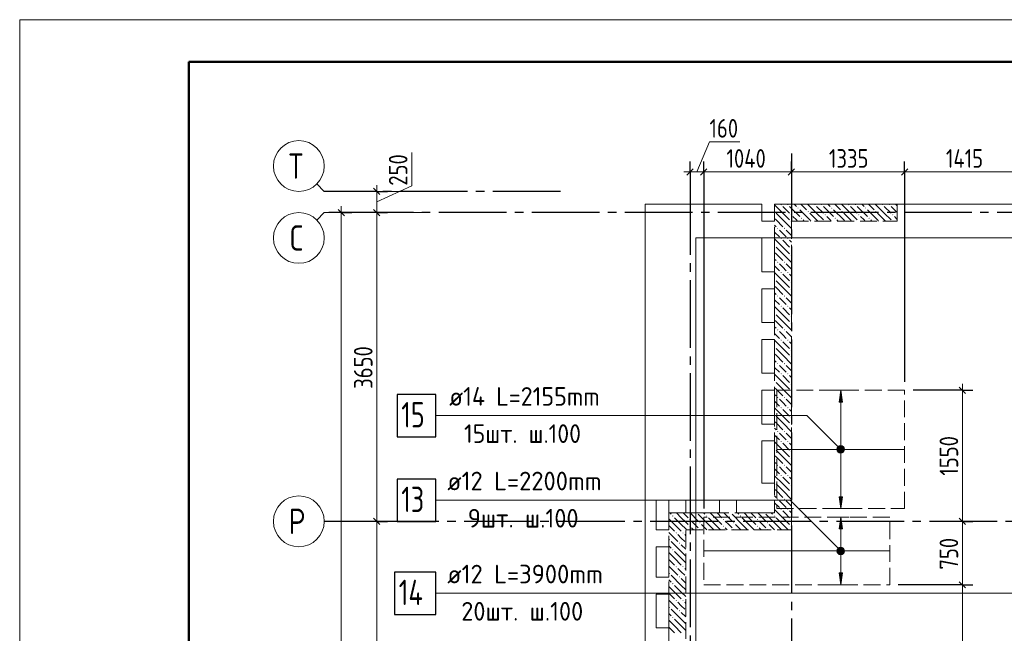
# Model space of a CAD drawing. Header units: millimetres. Extents: x 0 to 43617, y 0 to 59400.
# Tile 28 of 36: x 0 to 11639, y 52147 to 59400. Entities that reach past the tile are written whole.
import ezdxf

# ---------------------------------------------------------------- set-up
doc = ezdxf.new("R2010")
doc.units = ezdxf.units.MM
doc.linetypes.add('______2', pattern=[270, 200, -70])
doc.linetypes.add('______5', pattern=[1100, 800, -100, 100, -100])
for name, color, linetype, lineweight in [('Standard', 7, 'Continuous', 25), ('ДОП Верх по У', 7, 'Continuous', 25), ('Оси', 40, '______5', 18), ('Позиционная метка номер позиции', 7, 'Continuous', 13), ('Примечания', 7, 'Continuous', 25)]:
    doc.layers.add(name, color=color, linetype=linetype, lineweight=lineweight)
doc.layers.add('ЖБ Перекрытие верхний уровень', color=7, linetype='Continuous', lineweight=25, true_color=0xe0e0ff)
doc.layers.add('ЖБ Стена верхний уровень', color=7, linetype='Continuous', lineweight=25, true_color=0x006e00)
doc.styles.add('GOST 2.304-81', font='txt')
doc.styles.add('ISOCPEUR', font='txt')

msp = doc.modelspace()

# ---------------------------------------------------------------- hatches: boundary and pattern name
at = {"layer": 'ДОП Верх по У', "linetype": 'Continuous', "lineweight": 13, "transparency": 33554687}
for points in [[(9726, 54880), (9706, 55020), (9686, 54880)], [(9687, 54352), (9725, 54352), (9706, 54357)], [(9668, 54320), (9743, 54320), (9738, 54339)], [(9668, 54320), (9738, 54339), (9674, 54339)], [(9674, 54301), (9743, 54320), (9668, 54320)], [(9674, 54339), (9738, 54339), (9725, 54352)], [(9674, 54339), (9725, 54352), (9687, 54352)], [(9674, 54301), (9738, 54301), (9743, 54320)], [(9687, 54288), (9738, 54301), (9674, 54301)], [(9687, 54288), (9725, 54288), (9738, 54301)], [(9725, 54288), (9687, 54288), (9706, 54283)], [(9726, 53380), (9706, 53520), (9686, 53380)], [(9668, 53120), (9743, 53120), (9738, 53139)], [(9668, 53120), (9738, 53139), (9674, 53139)], [(9674, 53101), (9743, 53120), (9668, 53120)], [(9674, 53139), (9738, 53139), (9725, 53152)], [(9674, 53139), (9725, 53152), (9687, 53152)], [(9674, 53101), (9738, 53101), (9743, 53120)], [(9687, 53088), (9738, 53101), (9674, 53101)], [(9687, 53152), (9725, 53152), (9706, 53157)], [(9687, 53088), (9725, 53088), (9738, 53101)], [(9725, 53088), (9687, 53088), (9706, 53083)]]:
    msp.add_hatch(color=7, dxfattribs=at).paths.add_polyline_path(points)
for points in [[(9726, 53760), (9706, 53620), (9686, 53760)], [(9726, 52860), (9706, 52720), (9686, 52860)]]:
    msp.add_hatch(color=7, dxfattribs=at).paths.add_polyline_path(points, flags=16)
at = {"layer": 'ЖБ Стена верхний уровень', "linetype": 'Continuous', "lineweight": 18, "transparency": 33554687}
for points in [[(8994, 57213), (9001, 57220), (9007, 57213), (9001, 57207)], [(9074, 57213), (9081, 57220), (9087, 57213), (9081, 57207)], [(9194, 57173), (9201, 57180), (9207, 57173), (9201, 57167)], [(9394, 57213), (9401, 57220), (9407, 57213), (9401, 57207)], [(9474, 57213), (9481, 57220), (9487, 57213), (9481, 57207)], [(9594, 57173), (9601, 57180), (9607, 57173), (9601, 57167)], [(9794, 57213), (9801, 57220), (9807, 57213), (9801, 57207)], [(9874, 57213), (9881, 57220), (9887, 57213), (9881, 57207)], [(9994, 57173), (10001, 57180), (10007, 57173), (10001, 57167)], [(10194, 57213), (10201, 57220), (10207, 57213), (10201, 57207)], [(10274, 57213), (10281, 57220), (10287, 57213), (10281, 57207)], [(8924, 57137), (8927, 57133), (8924, 57130)], [(9114, 57093), (9121, 57100), (9124, 57097), (9124, 57090), (9121, 57087)], [(9124, 57097), (9127, 57093), (9124, 57090)], [(9234, 57053), (9241, 57060), (9247, 57053), (9241, 57047)], [(9314, 57133), (9321, 57140), (9327, 57133), (9321, 57127)], [(9514, 57093), (9521, 57100), (9527, 57093), (9521, 57087)], [(9634, 57053), (9641, 57060), (9647, 57053), (9641, 57047)], [(9714, 57133), (9721, 57140), (9727, 57133), (9721, 57127)], [(9914, 57093), (9921, 57100), (9927, 57093), (9921, 57087)], [(10034, 57053), (10041, 57060), (10047, 57053), (10041, 57047)], [(10114, 57133), (10121, 57140), (10127, 57133), (10121, 57127)], [(10314, 57093), (10321, 57100), (10327, 57093), (10321, 57087)], [(8954, 56933), (8961, 56940), (8967, 56933), (8961, 56927)], [(9034, 56933), (9041, 56940), (9047, 56933), (9041, 56927)], [(9114, 57013), (9121, 57020), (9124, 57017), (9124, 57010), (9121, 57007)], [(8994, 56813), (9001, 56820), (9007, 56813), (9001, 56807)], [(9074, 56813), (9081, 56820), (9087, 56813), (9081, 56807)], [(8924, 56737), (8927, 56733), (8924, 56730)], [(9114, 56693), (9121, 56700), (9124, 56697), (9124, 56690), (9121, 56687)], [(9114, 56613), (9121, 56620), (9124, 56617), (9124, 56610), (9121, 56607)], [(8954, 56533), (8961, 56540), (8967, 56533), (8961, 56527)], [(9034, 56533), (9041, 56540), (9047, 56533), (9041, 56527)], [(8924, 56337), (8927, 56333), (8924, 56330)], [(8994, 56413), (9001, 56420), (9007, 56413), (9001, 56407)], [(9074, 56413), (9081, 56420), (9087, 56413), (9081, 56407)], [(9114, 56293), (9121, 56300), (9124, 56297), (9124, 56290), (9121, 56287)], [(9114, 56213), (9121, 56220), (9124, 56217), (9124, 56210), (9121, 56207)], [(8954, 56133), (8961, 56140), (8967, 56133), (8961, 56127)], [(9034, 56133), (9041, 56140), (9047, 56133), (9041, 56127)], [(8994, 56013), (9001, 56020), (9007, 56013), (9001, 56007)], [(9074, 56013), (9081, 56020), (9087, 56013), (9081, 56007)], [(8924, 55937), (8927, 55933), (8924, 55930)], [(9114, 55893), (9121, 55900), (9124, 55897), (9124, 55890), (9121, 55887)], [(9114, 55813), (9121, 55820), (9124, 55817), (9124, 55810), (9121, 55807)], [(8954, 55733), (8961, 55740), (8967, 55733), (8961, 55727)], [(9034, 55733), (9041, 55740), (9047, 55733), (9041, 55727)], [(8924, 55537), (8927, 55533), (8924, 55530)], [(8994, 55613), (9001, 55620), (9007, 55613), (9001, 55607)], [(9074, 55613), (9081, 55620), (9087, 55613), (9081, 55607)], [(9114, 55493), (9121, 55500), (9124, 55497), (9124, 55490), (9121, 55487)], [(9114, 55413), (9121, 55420), (9124, 55417), (9124, 55410), (9121, 55407)], [(8954, 55333), (8961, 55340), (8967, 55333), (8961, 55327)], [(9034, 55333), (9041, 55340), (9047, 55333), (9041, 55327)], [(8994, 55213), (9001, 55220), (9007, 55213), (9001, 55207)], [(9074, 55213), (9081, 55220), (9087, 55213), (9081, 55207)], [(8924, 55137), (8927, 55133), (8924, 55130)], [(9114, 55093), (9121, 55100), (9124, 55097), (9124, 55090), (9121, 55087)], [(8954, 54933), (8961, 54940), (8967, 54933), (8961, 54927)], [(9034, 54933), (9041, 54940), (9047, 54933), (9041, 54927)], [(9114, 55013), (9121, 55020), (9124, 55017), (9124, 55010), (9121, 55007)], [(8924, 54737), (8927, 54733), (8924, 54730)], [(8994, 54813), (9001, 54820), (9007, 54813), (9001, 54807)], [(9074, 54813), (9081, 54820), (9087, 54813), (9081, 54807)], [(9114, 54693), (9121, 54700), (9124, 54697), (9124, 54690), (9121, 54687)], [(9114, 54613), (9121, 54620), (9124, 54617), (9124, 54610), (9121, 54607)], [(8954, 54533), (8961, 54540), (8967, 54533), (8961, 54527)], [(9034, 54533), (9041, 54540), (9047, 54533), (9041, 54527)], [(8994, 54413), (9001, 54420), (9007, 54413), (9001, 54407)], [(9074, 54413), (9081, 54420), (9087, 54413), (9081, 54407)], [(8924, 54337), (8927, 54333), (8924, 54330)], [(9114, 54293), (9121, 54300), (9124, 54297), (9124, 54290), (9121, 54287)], [(8954, 54133), (8961, 54140), (8967, 54133), (8961, 54127)], [(9034, 54133), (9041, 54140), (9047, 54133), (9041, 54127)], [(9114, 54213), (9121, 54220), (9124, 54217), (9124, 54210), (9121, 54207)], [(8994, 54013), (9001, 54020), (9007, 54013), (9001, 54007)], [(9074, 54013), (9081, 54020), (9087, 54013), (9081, 54007)], [(8924, 53937), (8927, 53933), (8924, 53930)], [(9114, 53893), (9121, 53900), (9124, 53897), (9124, 53890), (9121, 53887)], [(9114, 53813), (9121, 53820), (9124, 53817), (9124, 53810), (9121, 53807)], [(8954, 53733), (8961, 53740), (8967, 53733), (8961, 53727)], [(9034, 53733), (9041, 53740), (9047, 53733), (9041, 53727)], [(8004, 53570), (8001, 53567), (7998, 53570)], [(8404, 53570), (8401, 53567), (8398, 53570)], [(8804, 53570), (8801, 53567), (8798, 53570)], [(8994, 53613), (9001, 53620), (9007, 53613), (9001, 53607)], [(9074, 53613), (9081, 53620), (9087, 53613), (9081, 53607)], [(7714, 53533), (7721, 53540), (7727, 53533), (7721, 53527)], [(7914, 53493), (7921, 53500), (7927, 53493), (7921, 53487)], [(8034, 53453), (8041, 53460), (8047, 53453), (8041, 53447)], [(8114, 53533), (8121, 53540), (8127, 53533), (8121, 53527)], [(8314, 53493), (8321, 53500), (8327, 53493), (8321, 53487)], [(8434, 53453), (8441, 53460), (8447, 53453), (8441, 53447)], [(8514, 53533), (8521, 53540), (8527, 53533), (8521, 53527)], [(8714, 53493), (8721, 53500), (8727, 53493), (8721, 53487)], [(8834, 53453), (8841, 53460), (8847, 53453), (8841, 53447)], [(8914, 53533), (8921, 53540), (8927, 53533), (8921, 53527)], [(9114, 53493), (9121, 53500), (9124, 53497), (9124, 53490), (9121, 53487)], [(7754, 53333), (7761, 53340), (7767, 53333), (7761, 53327)], [(7834, 53333), (7841, 53340), (7847, 53333), (7841, 53327)], [(7914, 53413), (7921, 53420), (7927, 53413), (7921, 53407)], [(8034, 53373), (8041, 53380), (8047, 53373), (8044, 53370), (8038, 53370)], [(8314, 53413), (8321, 53420), (8327, 53413), (8321, 53407)], [(8434, 53373), (8441, 53380), (8447, 53373), (8444, 53370), (8438, 53370)], [(8714, 53413), (8721, 53420), (8727, 53413), (8721, 53407)], [(8834, 53373), (8841, 53380), (8847, 53373), (8844, 53370), (8838, 53370)], [(9114, 53413), (9121, 53420), (9124, 53417), (9124, 53410), (9121, 53407)], [(7674, 53253), (7681, 53260), (7687, 53253), (7681, 53247)], [(7794, 53213), (7801, 53220), (7807, 53213), (7801, 53207)], [(7714, 53133), (7721, 53140), (7727, 53133), (7721, 53127)], [(7674, 52853), (7681, 52860), (7687, 52853), (7681, 52847)], [(7754, 52933), (7761, 52940), (7767, 52933), (7761, 52927)], [(7834, 52933), (7841, 52940), (7847, 52933), (7841, 52927)], [(7714, 52733), (7721, 52740), (7727, 52733), (7721, 52727)], [(7794, 52813), (7801, 52820), (7807, 52813), (7801, 52807)], [(7754, 52533), (7761, 52540), (7767, 52533), (7761, 52527)], [(7834, 52533), (7841, 52540), (7847, 52533), (7841, 52527)], [(7674, 52453), (7681, 52460), (7687, 52453), (7681, 52447)], [(7794, 52413), (7801, 52420), (7807, 52413), (7801, 52407)], [(7714, 52333), (7721, 52340), (7727, 52333), (7721, 52327)]]:
    msp.add_hatch(color=7, dxfattribs=at).paths.add_polyline_path(points, flags=16)
at = {"layer": 'Позиционная метка номер позиции', "linetype": 'Continuous', "lineweight": 13, "transparency": 33554687}
for points in [[(9674, 54288), (9717, 54363), (9663, 54309)], [(9663, 54309), (9717, 54363), (9695, 54363)], [(9663, 54309), (9695, 54363), (9663, 54331)], [(9663, 54331), (9695, 54363), (9674, 54352)], [(9674, 54288), (9738, 54352), (9717, 54363)], [(9695, 54277), (9738, 54352), (9674, 54288)], [(9695, 54277), (9749, 54331), (9738, 54352)], [(9717, 54277), (9749, 54331), (9695, 54277)], [(9717, 54277), (9749, 54309), (9749, 54331)], [(9749, 54309), (9717, 54277), (9738, 54288)], [(9674, 53088), (9717, 53163), (9663, 53109)], [(9663, 53109), (9717, 53163), (9695, 53163)], [(9663, 53109), (9695, 53163), (9663, 53131)], [(9663, 53131), (9695, 53163), (9674, 53152)], [(9674, 53088), (9738, 53152), (9717, 53163)], [(9695, 53077), (9738, 53152), (9674, 53088)], [(9695, 53077), (9749, 53131), (9738, 53152)], [(9717, 53077), (9749, 53131), (9695, 53077)], [(9717, 53077), (9749, 53109), (9749, 53131)], [(9749, 53109), (9717, 53077), (9738, 53088)]]:
    msp.add_hatch(color=7, dxfattribs=at).paths.add_polyline_path(points)

# ---------------------------------------------------------------- linework, layer by layer
at = {"layer": 'Standard', "color": 7, "linetype": 'Continuous', "lineweight": 13, "transparency": 33554687}
for p, q in [((8005, 57600), (8154, 57956)), ((8154, 57956), (8514, 57956)), ((4634, 57438), (4634, 57829)), ((7924, 57600), (7849, 57600)), ((8086, 57600), (7924, 57600)), ((9124, 57600), (8086, 57600)), ((10461, 57600), (9124, 57600)), ((11874, 57600), (10461, 57600)), ((3600, 57370), (3512, 57458)), ((4221, 57370), (4221, 57445)), ((4221, 57245), (4634, 57438)), ((3600, 57370), (4802, 57370)), ((4221, 57120), (4221, 57370)), ((3802, 57120), (3802, 57195)), ((3600, 57120), (3512, 57032)), ((3600, 57120), (4802, 57120)), ((4221, 53470), (4221, 57120)), ((11144, 55020), (11144, 55095)), ((4221, 50170), (4221, 53470)), ((11144, 53470), (11144, 52720)), ((11144, 52720), (11144, 50170))]:
    msp.add_line(p, q, dxfattribs=at)
at = {"layer": 'Standard', "color": 7, "linetype": 'Continuous', "lineweight": 25, "transparency": 33554687}
for p, q in [((7961, 57637), (7886, 57562)), ((8123, 57637), (8048, 57562)), ((9161, 57637), (9086, 57562)), ((10498, 57637), (10423, 57562)), ((4258, 57332), (4183, 57408)), ((3839, 57083), (3764, 57157)), ((4258, 57083), (4183, 57157)), ((11107, 55057), (11182, 54983)), ((4258, 53432), (4183, 53508)), ((11107, 53508), (11182, 53432)), ((11107, 52757), (11182, 52683))]:
    msp.add_line(p, q, dxfattribs=at)
at = {"layer": 'Standard', "color": 251, "linetype": 'Continuous', "lineweight": -3, "true_color": 0x656565, "transparency": 33554687}
for p, q in [((7924, 57600), (7924, 57725)), ((8086, 57600), (8086, 57725)), ((9124, 57600), (9124, 57725)), ((10461, 57600), (10461, 57725)), ((7924, 57600), (7924, 57475)), ((7924, 57600), (7924, 57300)), ((8086, 57600), (8086, 57475)), ((8086, 57600), (8086, 53620)), ((9124, 57600), (9124, 57475)), ((9124, 57600), (9124, 57300)), ((10461, 57600), (10461, 57475)), ((10461, 57600), (10461, 55120)), ((4221, 57370), (3700, 57370)), ((4221, 57370), (4096, 57370)), ((4221, 57370), (4346, 57370)), ((3802, 57120), (3677, 57120)), ((4221, 57120), (3700, 57120)), ((3802, 57120), (3927, 57120)), ((3802, 57120), (3802, 57120)), ((4221, 57120), (4096, 57120)), ((4221, 57120), (4346, 57120)), ((11144, 55020), (10561, 55020)), ((11144, 55020), (11019, 55020)), ((11144, 55020), (11269, 55020)), ((4221, 53470), (4096, 53470)), ((4221, 53470), (4346, 53470)), ((11144, 53470), (11019, 53470)), ((11144, 53470), (11269, 53470)), ((11144, 53470), (11144, 53470)), ((11144, 52720), (11019, 52720)), ((11144, 52720), (11269, 52720))]:
    msp.add_line(p, q, dxfattribs=at)
at = {"layer": 'Standard', "color": 7, "linetype": 'Continuous', "lineweight": 13, "transparency": 33554687}
msp.add_lwpolyline([(0, 0), (42000, 0), (42000, 59400), (0, 59400), (0, 0)], close=True, dxfattribs=at)
at = {"layer": 'Standard', "color": 7, "linetype": 'Continuous', "lineweight": 50, "transparency": 33554687}
msp.add_lwpolyline([(2000, 58900), (41500, 58900), (41500, 500), (2000, 500), (2000, 58900)], close=True, dxfattribs=at)
at = {"layer": 'Standard', "color": 7, "linetype": 'Continuous', "lineweight": 13, "transparency": 33554687}
for points in [[(3802, 10630), (3802, 33447), (3802, 33447), (3802, 57120)], [(11144, 55020), (11144, 53907), (11144, 53907), (11144, 53470)]]:
    msp.add_lwpolyline(points, dxfattribs=at)
at = {"layer": 'Standard', "color": 254, "linetype": 'Continuous', "lineweight": 13, "true_color": 0xc4c4ff, "transparency": 33554687}
msp.add_lwpolyline([(7992, 10698), (32674, 10698), (32674, 56820), (7992, 56820), (7992, 10698)], dxfattribs=at)
at = {"layer": 'Standard', "color": 251, "linetype": 'Continuous', "lineweight": -3, "true_color": 0x656565, "transparency": 33554687}
for points in [[(4221, 53470), (4204, 53470), (4204, 53470), (3700, 53470)], [(11144, 52720), (11127, 52720), (11127, 52720), (11127, 52720), (11127, 52720), (11127, 52720), (11127, 52720), (11127, 52720), (11127, 52720), (11127, 52720), (11127, 52720), (11127, 52720), (11127, 52720), (11127, 52720), (11127, 52720), (11127, 52720), (11127, 52720), (11127, 52720), (11127, 52720), (11127, 52720), (11127, 52720), (11127, 52720), (11127, 52720), (11127, 52720), (11127, 52720), (11127, 52720), (11127, 52720), (11127, 52720), (11127, 52720), (11127, 52720), (11127, 52720), (11127, 52720), (11127, 52720), (11127, 52720), (11127, 52720), (11127, 52720), (11127, 52720), (11127, 52720), (11127, 52720), (11127, 52720), (11127, 52720), (11127, 52720), (11127, 52720), (11127, 52720), (11127, 52720), (11127, 52720), (11127, 52720), (10386, 52720)]]:
    msp.add_lwpolyline(points, dxfattribs=at)
at = {"layer": 'ДОП Верх по У', "color": 251, "linetype": 'Continuous', "lineweight": 13, "true_color": 0x494949, "transparency": 33554687}
for p, q in [((9706, 55020), (9606, 55020)), ((9706, 55020), (9686, 54880)), ((9726, 54880), (9706, 55020)), ((9706, 55020), (9806, 55020)), ((9706, 55020), (9706, 55020)), ((9686, 54880), (9726, 54880)), ((9706, 54350), (9706, 54880)), ((9668, 54320), (9668, 54320)), ((9706, 53760), (9706, 54290)), ((9743, 54320), (9743, 54320)), ((9706, 53620), (9686, 53760)), ((9686, 53760), (9726, 53760)), ((9726, 53760), (9706, 53620)), ((9706, 53620), (9606, 53620)), ((9706, 53620), (9806, 53620)), ((9706, 53620), (9706, 53620)), ((9706, 53520), (9606, 53520)), ((9706, 53520), (9686, 53380)), ((9726, 53380), (9706, 53520)), ((9706, 53520), (9806, 53520)), ((9706, 53520), (9706, 53520)), ((9686, 53380), (9726, 53380)), ((9706, 53150), (9706, 53380)), ((9668, 53120), (9668, 53120)), ((9706, 52860), (9706, 53090)), ((9743, 53120), (9743, 53120)), ((9706, 52720), (9686, 52860)), ((9686, 52860), (9726, 52860)), ((9726, 52860), (9706, 52720)), ((9706, 52720), (9606, 52720)), ((9706, 52720), (9806, 52720)), ((9706, 52720), (9706, 52720))]:
    msp.add_line(p, q, dxfattribs=at)
at = {"layer": 'ДОП Верх по У', "color": 7, "linetype": 'Continuous', "lineweight": 13, "transparency": 33554687}
for p, q in [((5057, 54720), (7121, 54720)), ((5035, 53720), (7121, 53720)), ((5035, 52620), (7121, 52620))]:
    msp.add_line(p, q, dxfattribs=at)
at = {"layer": 'ДОП Верх по У', "color": 7, "linetype": 'Continuous', "lineweight": 18, "transparency": 33554687}
for p, q in [((10456, 54320), (8956, 54320)), ((8092, 53120), (10280, 53120))]:
    msp.add_line(p, q, dxfattribs=at)
at = {"layer": 'ДОП Верх по У', "color": 7, "linetype": 'Continuous', "lineweight": 25, "transparency": 33554687}
for points in [[(4461, 54470), (4921, 54470), (4921, 54970), (4461, 54970), (4461, 54470)], [(4461, 53470), (4921, 53470), (4921, 53970), (4461, 53970), (4461, 53470)], [(4431, 52370), (4921, 52370), (4921, 52870), (4431, 52870), (4431, 52370)]]:
    msp.add_lwpolyline(points, dxfattribs=at)
at = {"layer": 'ДОП Верх по У', "color": 251, "linetype": 'Continuous', "lineweight": 13, "true_color": 0x494949, "transparency": 33554687}
for centre in [(9706, 54320), (9706, 53120)]:
    msp.add_circle(centre, 37.5, dxfattribs=at)
at = {"layer": 'ЖБ Перекрытие верхний уровень', "color": 7, "linetype": 'Continuous', "lineweight": 18, "transparency": 33554687}
for p, q in [((8774, 57220), (7394, 57220)), ((7394, 57220), (7394, 22670)), ((8774, 57020), (8774, 57220)), ((22354, 57220), (8924, 57220)), ((8924, 57220), (8924, 57020)), ((8924, 57020), (8774, 57020)), ((8774, 56420), (8774, 56820)), ((8774, 56820), (8924, 56820)), ((8924, 56820), (8924, 56420)), ((8924, 56420), (8774, 56420)), ((8774, 55820), (8774, 56220)), ((8774, 56220), (8924, 56220)), ((8924, 56220), (8924, 55820)), ((8924, 55820), (8774, 55820)), ((8774, 55220), (8774, 55620)), ((8774, 55620), (8924, 55620)), ((8924, 55620), (8924, 55220)), ((8924, 55220), (8774, 55220)), ((8774, 55020), (8924, 55020)), ((8774, 54620), (8774, 55020)), ((8924, 55020), (8924, 54620)), ((8924, 54620), (8774, 54620)), ((8774, 53920), (8774, 54420)), ((8774, 54420), (8924, 54420)), ((8924, 54420), (8924, 53920)), ((8924, 53920), (8774, 53920)), ((7524, 53720), (7674, 53720)), ((7524, 53370), (7524, 53720)), ((7674, 53720), (7674, 53370)), ((7874, 53570), (7874, 53720)), ((7874, 53720), (8274, 53720)), ((8274, 53720), (8274, 53570)), ((8474, 53570), (8474, 53720)), ((8474, 53720), (8924, 53720)), ((8924, 53720), (8924, 53570)), ((8274, 53570), (7874, 53570)), ((8924, 53570), (8474, 53570)), ((7674, 53370), (7524, 53370)), ((7524, 52810), (7524, 53170)), ((7524, 53170), (7674, 53170)), ((7674, 53170), (7674, 52810)), ((7674, 52810), (7524, 52810)), ((7524, 52610), (7674, 52610)), ((7524, 52210), (7524, 52610)), ((7674, 52610), (7674, 52210)), ((7674, 52210), (7524, 52210))]:
    msp.add_line(p, q, dxfattribs=at)
at = {"layer": 'ЖБ Стена верхний уровень', "color": 251, "linetype": '______2', "lineweight": 13, "true_color": 0x656565, "transparency": 33554687}
for p, q in [((9124, 57220), (8924, 57220)), ((8924, 57220), (8924, 53570)), ((10374, 57220), (9124, 57220)), ((10374, 57020), (10374, 57220)), ((9124, 57020), (10374, 57020)), ((9124, 53570), (9124, 57020)), ((7874, 53570), (7674, 53570)), ((7674, 53570), (7674, 49650)), ((8924, 53570), (7874, 53570)), ((9124, 53370), (9124, 53570)), ((7874, 49650), (7874, 53370)), ((7874, 53370), (9124, 53370))]:
    msp.add_line(p, q, dxfattribs=at)
at = {"layer": 'ЖБ Стена верхний уровень', "color": 9, "linetype": 'Continuous', "lineweight": 18, "true_color": 0xc7c7c7, "transparency": 33554687}
for p, q in [((9021, 57113), (8924, 57210)), ((9021, 57193), (9101, 57113)), ((9101, 57193), (9124, 57170)), ((9124, 57170), (9221, 57073)), ((9154, 57220), (9181, 57193)), ((9341, 57033), (9221, 57153)), ((9234, 57220), (9301, 57153)), ((9421, 57113), (9314, 57220)), ((9421, 57193), (9501, 57113)), ((9501, 57193), (9621, 57073)), ((9554, 57220), (9581, 57193)), ((9741, 57033), (9621, 57153)), ((9634, 57220), (9701, 57153)), ((9821, 57113), (9714, 57220)), ((9821, 57193), (9901, 57113)), ((9901, 57193), (10021, 57073)), ((9954, 57220), (9981, 57193)), ((10141, 57033), (10021, 57153)), ((10034, 57220), (10101, 57153)), ((10221, 57113), (10114, 57220)), ((10221, 57193), (10301, 57113)), ((10301, 57193), (10374, 57120)), ((10354, 57220), (10374, 57200)), ((8941, 57033), (8924, 57050)), ((8941, 57113), (9021, 57033)), ((8941, 57033), (9021, 56953)), ((9021, 57113), (9101, 57033)), ((9021, 57033), (9124, 56930)), ((9181, 57033), (9141, 57073)), ((9194, 57020), (9181, 57033)), ((9261, 57033), (9274, 57020)), ((9341, 57113), (9421, 57033)), ((9341, 57033), (9354, 57020)), ((9421, 57113), (9501, 57033)), ((9421, 57033), (9434, 57020)), ((9581, 57033), (9541, 57073)), ((9594, 57020), (9581, 57033)), ((9661, 57033), (9674, 57020)), ((9741, 57113), (9821, 57033)), ((9741, 57033), (9754, 57020)), ((9821, 57113), (9901, 57033)), ((9821, 57033), (9834, 57020)), ((9981, 57033), (9941, 57073)), ((9994, 57020), (9981, 57033)), ((10061, 57033), (10074, 57020)), ((10141, 57113), (10221, 57033)), ((10141, 57033), (10154, 57020)), ((10221, 57113), (10301, 57033)), ((10221, 57033), (10234, 57020)), ((10374, 57040), (10341, 57073)), ((8924, 56970), (8941, 56953)), ((8924, 56890), (8981, 56833)), ((9021, 56713), (8924, 56810)), ((9021, 56873), (8981, 56913)), ((9061, 56833), (9021, 56873)), ((9061, 56913), (9124, 56850)), ((8941, 56713), (9021, 56633)), ((9021, 56793), (9101, 56713)), ((9021, 56713), (9101, 56633)), ((9101, 56793), (9124, 56770)), ((8941, 56633), (8924, 56650)), ((8924, 56570), (8941, 56553)), ((8941, 56633), (9021, 56553)), ((9021, 56633), (9124, 56530)), ((8924, 56490), (8981, 56433)), ((9021, 56473), (8981, 56513)), ((9061, 56433), (9021, 56473)), ((9061, 56513), (9124, 56450)), ((9021, 56313), (8924, 56410)), ((9021, 56393), (9101, 56313)), ((9101, 56393), (9124, 56370)), ((8941, 56233), (8924, 56250)), ((8941, 56313), (9021, 56233)), ((8941, 56233), (9021, 56153)), ((9021, 56313), (9101, 56233)), ((9021, 56233), (9124, 56130)), ((8924, 56170), (8941, 56153)), ((9021, 56073), (8981, 56113)), ((9061, 56113), (9124, 56050)), ((8924, 56090), (8981, 56033)), ((9021, 55913), (8924, 56010)), ((9061, 56033), (9021, 56073)), ((9021, 55993), (9101, 55913)), ((9101, 55993), (9124, 55970)), ((8941, 55913), (9021, 55833)), ((9021, 55913), (9101, 55833)), ((8941, 55833), (8924, 55850)), ((8924, 55770), (8941, 55753)), ((8941, 55833), (9021, 55753)), ((9021, 55833), (9124, 55730)), ((8924, 55690), (8981, 55633)), ((9021, 55673), (8981, 55713)), ((9061, 55633), (9021, 55673)), ((9061, 55713), (9124, 55650)), ((9021, 55513), (8924, 55610)), ((9021, 55593), (9101, 55513)), ((9101, 55593), (9124, 55570)), ((8941, 55433), (8924, 55450)), ((8941, 55513), (9021, 55433)), ((8941, 55433), (9021, 55353)), ((9021, 55513), (9101, 55433)), ((9021, 55433), (9124, 55330)), ((8924, 55370), (8941, 55353)), ((8924, 55290), (8981, 55233)), ((9021, 55273), (8981, 55313)), ((9061, 55313), (9124, 55250)), ((9021, 55113), (8924, 55210)), ((9061, 55233), (9021, 55273)), ((9021, 55193), (9101, 55113)), ((9101, 55193), (9124, 55170)), ((8941, 55113), (9021, 55033)), ((9021, 55113), (9101, 55033)), ((8941, 55033), (8924, 55050)), ((8924, 54970), (8941, 54953)), ((8941, 55033), (9021, 54953)), ((9021, 55033), (9124, 54930)), ((8924, 54890), (8981, 54833)), ((9021, 54873), (8981, 54913)), ((9061, 54833), (9021, 54873)), ((9061, 54913), (9124, 54850)), ((9021, 54713), (8924, 54810)), ((8941, 54713), (9021, 54633)), ((9021, 54793), (9101, 54713)), ((9021, 54713), (9101, 54633)), ((9101, 54793), (9124, 54770)), ((8941, 54633), (8924, 54650)), ((8941, 54633), (9021, 54553)), ((9021, 54633), (9124, 54530)), ((8924, 54570), (8941, 54553)), ((8924, 54490), (8981, 54433)), ((9021, 54473), (8981, 54513)), ((9061, 54433), (9021, 54473)), ((9061, 54513), (9124, 54450)), ((9021, 54313), (8924, 54410)), ((9021, 54393), (9101, 54313)), ((9101, 54393), (9124, 54370)), ((8941, 54233), (8924, 54250)), ((8941, 54313), (9021, 54233)), ((9021, 54313), (9101, 54233)), ((8924, 54170), (8941, 54153)), ((8941, 54233), (9021, 54153)), ((9021, 54233), (9124, 54130)), ((8924, 54090), (8981, 54033)), ((9021, 53913), (8924, 54010)), ((9021, 54073), (8981, 54113)), ((9061, 54033), (9021, 54073)), ((9061, 54113), (9124, 54050)), ((8941, 53913), (9021, 53833)), ((9021, 53993), (9101, 53913)), ((9021, 53913), (9101, 53833)), ((9101, 53993), (9124, 53970)), ((8941, 53833), (8924, 53850)), ((8941, 53833), (9021, 53753)), ((9021, 53833), (9124, 53730)), ((8924, 53770), (8941, 53753)), ((8924, 53690), (8981, 53633)), ((9021, 53673), (8981, 53713)), ((9061, 53633), (9021, 53673)), ((9061, 53713), (9124, 53650)), ((7684, 53570), (7701, 53553)), ((7821, 53513), (7764, 53570)), ((7844, 53570), (7874, 53540)), ((7924, 53570), (8021, 53473)), ((8141, 53433), (8021, 53553)), ((8084, 53570), (8101, 53553)), ((8221, 53513), (8164, 53570)), ((8244, 53570), (8301, 53513)), ((8324, 53570), (8421, 53473)), ((8541, 53433), (8421, 53553)), ((8484, 53570), (8501, 53553)), ((8621, 53513), (8564, 53570)), ((8644, 53570), (8701, 53513)), ((8724, 53570), (8821, 53473)), ((8941, 53433), (8821, 53553)), ((8884, 53570), (8901, 53553)), ((8964, 53570), (8924, 53610)), ((9021, 53513), (8964, 53570)), ((9021, 53593), (9044, 53570)), ((9044, 53570), (9101, 53513)), ((9101, 53593), (9124, 53570)), ((7741, 53433), (7674, 53500)), ((7741, 53513), (7821, 53433)), ((7741, 53433), (7821, 53353)), ((7821, 53513), (7874, 53460)), ((7821, 53433), (7874, 53380)), ((7874, 53540), (7901, 53513)), ((7874, 53460), (7901, 53433)), ((7981, 53433), (7941, 53473)), ((8021, 53393), (7981, 53433)), ((8061, 53433), (8124, 53370)), ((8141, 53513), (8221, 53433)), ((8141, 53433), (8204, 53370)), ((8221, 53513), (8301, 53433)), ((8221, 53433), (8284, 53370)), ((8381, 53433), (8341, 53473)), ((8421, 53393), (8381, 53433)), ((8461, 53433), (8524, 53370)), ((8541, 53513), (8621, 53433)), ((8541, 53433), (8604, 53370)), ((8621, 53513), (8701, 53433)), ((8621, 53433), (8684, 53370)), ((8781, 53433), (8741, 53473)), ((8821, 53393), (8781, 53433)), ((8861, 53433), (8924, 53370)), ((8941, 53513), (9021, 53433)), ((8941, 53433), (9004, 53370)), ((9021, 53513), (9101, 53433)), ((9021, 53433), (9084, 53370)), ((7674, 53420), (7741, 53353)), ((7674, 53340), (7781, 53233)), ((7821, 53273), (7781, 53313)), ((7861, 53313), (7874, 53300)), ((7874, 53380), (7884, 53370)), ((7941, 53393), (7964, 53370)), ((8341, 53393), (8364, 53370)), ((8741, 53393), (8764, 53370)), ((7821, 53113), (7701, 53233)), ((7861, 53233), (7821, 53273)), ((7821, 53193), (7874, 53140)), ((7674, 53180), (7701, 53153)), ((7741, 53033), (7674, 53100)), ((7741, 53113), (7821, 53033)), ((7821, 53113), (7874, 53060)), ((7674, 53020), (7741, 52953)), ((7741, 53033), (7821, 52953)), ((7821, 53033), (7874, 52980)), ((7674, 52940), (7781, 52833)), ((7821, 52873), (7781, 52913)), ((7861, 52833), (7821, 52873)), ((7861, 52913), (7874, 52900)), ((7674, 52780), (7701, 52753)), ((7821, 52713), (7701, 52833)), ((7821, 52793), (7874, 52740)), ((7741, 52633), (7674, 52700)), ((7674, 52620), (7741, 52553)), ((7741, 52713), (7821, 52633)), ((7741, 52633), (7821, 52553)), ((7821, 52713), (7874, 52660)), ((7821, 52633), (7874, 52580)), ((7674, 52540), (7781, 52433)), ((7821, 52473), (7781, 52513)), ((7861, 52513), (7874, 52500)), ((7674, 52380), (7701, 52353)), ((7821, 52313), (7701, 52433)), ((7861, 52433), (7821, 52473)), ((7821, 52393), (7874, 52340)), ((7741, 52233), (7674, 52300)), ((7741, 52313), (7821, 52233)), ((7821, 52313), (7874, 52260)), ((7674, 52220), (7741, 52153)), ((7741, 52233), (7821, 52153)), ((7821, 52233), (7874, 52180))]:
    msp.add_line(p, q, dxfattribs=at)
at = {"layer": 'Оси', "color": 8, "linetype": '______5', "lineweight": -3, "transparency": 33554687}
for p, q in [((9124, 57820), (9124, 7100)), ((7924, 57420), (7924, 7100)), ((6394, 57370), (3600, 57370)), ((23354, 57120), (3600, 57120)), ((22554, 53470), (3600, 53470))]:
    msp.add_line(p, q, dxfattribs=at)
at = {"layer": 'Оси', "color": 7, "linetype": 'Continuous', "lineweight": 13, "transparency": 33554687}
for centre in [(3300, 57670), (3300, 56820), (3300, 53470)]:
    msp.add_circle(centre, 300, dxfattribs=at)
at = {"layer": 'Позиционная метка номер позиции', "color": 7, "linetype": 'Continuous', "lineweight": 13, "transparency": 33554687}
for p, q in [((9674, 54352), (9674, 54352)), ((9674, 54288), (9674, 54288)), ((9738, 54352), (9738, 54352)), ((9738, 54288), (9738, 54288)), ((9674, 53152), (9674, 53152)), ((9674, 53088), (9674, 53088)), ((9738, 53152), (9738, 53152)), ((9738, 53088), (9738, 53088))]:
    msp.add_line(p, q, dxfattribs=at)
for points in [[(9706, 54320), (9306, 54720), (4921, 54720)], [(9706, 53120), (9106, 53720), (4921, 53720)], [(13824, 53420), (13024, 52620), (4921, 52620)]]:
    msp.add_lwpolyline(points, dxfattribs=at)
for centre in [(9706, 54320), (9706, 53120)]:
    msp.add_circle(centre, 45, dxfattribs=at)
at = {"layer": 'Примечания', "color": 7, "linetype": '______2', "lineweight": 18, "transparency": 33554687}
for p, q in [((10461, 55020), (8949, 55020)), ((8949, 55020), (8949, 53620)), ((10461, 53620), (10461, 55020)), ((8949, 53620), (10461, 53620)), ((10286, 53520), (8086, 53520)), ((8086, 53520), (8086, 52720)), ((10286, 52720), (10286, 53520)), ((8086, 52720), (10286, 52720))]:
    msp.add_line(p, q, dxfattribs=at)

# ---------------------------------------------------------------- texts
at = {"layer": 'Standard', "color": 7, "linetype": 'Continuous', "lineweight": 25, "transparency": 33554687, "char_height": 220, "attachment_point": 7, "style": 'GOST 2.304-81'}
for s, insert, width in [('160', (8154, 58006), 485.07), ('1040', (8355, 57650), 625.73), ('1335', (9566, 57650), 579.01), ('1415', (10949, 57650), 563.28)]:
    msp.add_mtext(s, dxfattribs=dict(at, insert=insert, width=width))
at = {"layer": 'Standard', "color": 7, "linetype": 'Continuous', "lineweight": 25, "transparency": 33554687, "char_height": 220, "attachment_point": 7, "rotation": 90, "style": 'GOST 2.304-81'}
for s, insert, width in [('250', (4584, 57438), 516.4), ('3650', (4171, 55037), 641.48), ('1550', (11094, 54010), 594.59), ('750', (11094, 52900), 516.39), ('3300', (4171, 51562), 641.48)]:
    msp.add_mtext(s, dxfattribs=dict(at, insert=insert, width=width))
at = {"layer": 'ДОП Верх по У', "color": 7, "linetype": 'Continuous', "lineweight": 13, "transparency": 33554687, "attachment_point": 7, "style": 'ISOCPEUR'}
for s, insert, char_height, width in [('\\W0.94;ø14 L=2155mm ', (5077, 54837), 220, 2126.5), ('\\W0.75;15', (4511, 54580), 300, 472.29), ('\\W0.93;15шт. ш.100 ', (5253, 54397), 220, 1773.35), ('\\W0.96;ø12 L=2200mm ', (5055, 53837), 220, 2150.52), ('\\W0.75;13', (4511, 53580), 300, 472.29), ('\\W0.95;9шт. ш.100 ', (5297, 53397), 220, 1665.52), ('\\W0.96;ø12 L=3900mm ', (5055, 52737), 220, 2150.52), ('\\W0.76;14', (4481, 52480), 300, 504.56), ('\\W0.95;20шт. ш.100 ', (5220, 52297), 220, 1819.89)]:
    msp.add_mtext(s, dxfattribs=dict(at, insert=insert, char_height=char_height, width=width))
at = {"layer": 'Оси', "color": 7, "linetype": 'Continuous', "lineweight": 25, "transparency": 33554687, "char_height": 300, "attachment_point": 7, "style": 'ISOCPEUR'}
for s, insert, width in [('\\W0.80;Т', (3180, 57520), 359.83), ('\\W0.78;С', (3195, 56670), 326.41), ('\\W0.80;Р', (3180, 53320), 359.83)]:
    msp.add_mtext(s, dxfattribs=dict(at, insert=insert, width=width))

doc.saveas('drawing.dxf')
